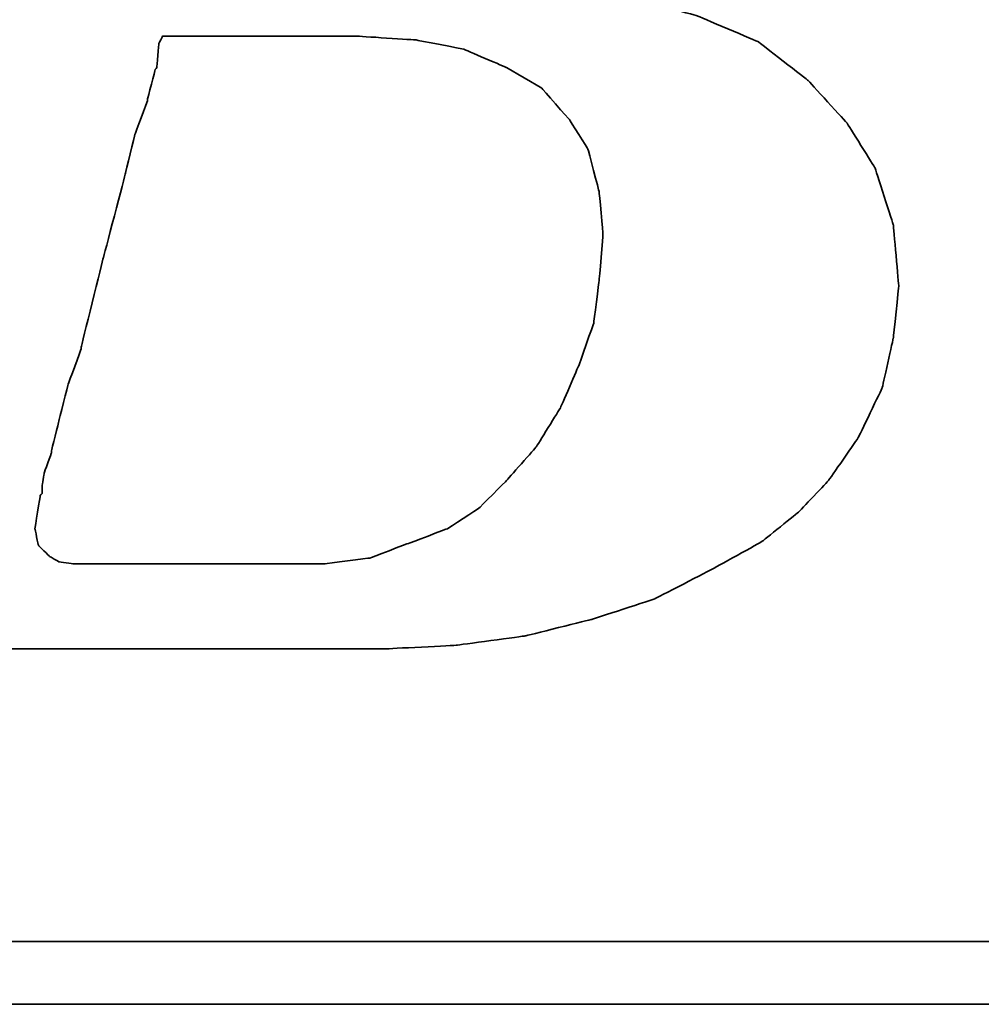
# Model space of a CAD drawing. Header units: millimetres. Extents: x -12 to 868, y 237 to 539.
# Tile 28 of 54: x 697.23 to 700.64, y 303.51 to 307. Entities that reach past the tile are written whole.
import ezdxf

# ---------------------------------------------------------------- set-up
doc = ezdxf.new("R2010")
doc.units = ezdxf.units.MM
doc.header["$LTSCALE"] = 0.15
doc.layers.add('DIM', color=4, linetype='CONTINUOUS')
doc.layers.add('layer 1', color=7, linetype='CONTINUOUS')

# ---------------------------------------------------------------- blocks, each defined once
blk = doc.blocks.new('TBI MOTION logo(完整正式版)')
at = {"layer": 'layer 1', "color": 22, "lineweight": 35}
for points, knots in [([(-64.65375, -6.86375), (-64.65375, -6.86375), (-64.84375, -7.29625), (-64.84375, -7.29625), (-64.84375, -7.29625), (-64.84375, -7.29625), (-64.86875, -7.34375), (-64.86875, -7.34375), (-64.86875, -7.34375), (-64.86875, -7.34375), (-64.86875, -7.36875), (-64.86875, -7.36875), (-64.86875, -7.36875), (-64.86875, -7.36875), (-65.15375, -7.65375), (-65.15375, -7.65375), (-65.15375, -7.65375), (-65.15375, -7.65375), (-65.17875, -7.65375), (-65.17875, -7.65375), (-65.17875, -7.65375), (-65.17875, -7.65375), (-65.20375, -7.67875), (-65.20375, -7.67875), (-65.20375, -7.67875), (-65.20375, -7.67875), (-65.58875, -7.87125), (-65.58875, -7.87125), (-65.58875, -7.87125), (-65.58875, -7.87125), (-65.63375, -7.87125), (-65.63375, -7.87125), (-65.63375, -7.87125), (-65.63375, -7.87125), (-65.65875, -7.89375), (-65.65875, -7.89375), (-65.65875, -7.89375), (-65.65875, -7.89375), (-66.09375, -7.94375), (-66.09375, -7.94375), (-66.09375, -7.94375), (-66.09375, -7.94375), (-66.11375, -7.94375), (-66.11375, -7.94375), (-66.11375, -7.94375), (-66.11375, -7.94375), (-66.16375, -7.94375), (-66.16375, -7.94375), (-66.16375, -7.94375), (-66.16375, -7.94375), (-66.30875, -7.94375), (-66.30875, -7.94375), (-66.30875, -7.94375), (-66.30875, -7.94375), (-66.69375, -7.94375), (-66.69375, -7.94375), (-66.69375, -7.94375), (-66.69375, -7.94375), (-67.07375, -7.94375), (-67.07375, -7.94375), (-67.07375, -7.94375), (-67.07375, -7.94375), (-67.12375, -7.94375), (-67.12375, -7.94375), (-67.12375, -7.94375), (-67.12375, -7.94375), (-67.12375, -7.96625), (-67.12375, -7.96625), (-67.12375, -7.96625), (-67.12375, -7.96625), (-67.14875, -7.99125), (-67.14875, -7.99125), (-67.14875, -7.99125), (-67.14875, -7.99125), (-67.24375, -8.34875), (-67.24375, -8.34875), (-67.24375, -8.34875), (-67.24375, -8.34875), (-67.31375, -8.68625), (-67.31375, -8.68625), (-67.31375, -8.68625), (-67.31375, -8.68625), (-67.26875, -8.68625), (-67.26875, -8.68625), (-67.26875, -8.68625), (-67.26875, -8.68625), (-67.07375, -8.68625), (-67.07375, -8.68625), (-67.07375, -8.68625), (-67.07375, -8.68625), (-66.54875, -8.68625), (-66.54875, -8.68625), (-66.54875, -8.68625), (-66.54875, -8.68625), (-65.82625, -8.68625), (-65.82625, -8.68625), (-65.82625, -8.68625), (-65.82625, -8.68625), (-65.01375, -8.68625), (-65.01375, -8.68625), (-65.01375, -8.68625), (-65.01375, -8.68625), (-64.05375, -8.68625), (-64.05375, -8.68625), (-64.05375, -8.68625), (-64.05375, -8.68625), (-62.08375, -8.68625), (-62.08375, -8.68625), (-62.08375, -8.68625), (-62.08375, -8.68625), (-60.06875, -8.68625), (-60.06875, -8.68625), (-60.06875, -8.68625), (-60.06875, -8.68625), (-59.10875, -8.68625), (-59.10875, -8.68625), (-59.10875, -8.68625), (-59.10875, -8.68625), (-58.29375, -8.68625), (-58.29375, -8.68625), (-58.29375, -8.68625), (-58.29375, -8.68625), (-57.57375, -8.68625), (-57.57375, -8.68625), (-57.57375, -8.68625), (-57.57375, -8.68625), (-57.04875, -8.68625), (-57.04875, -8.68625), (-57.04875, -8.68625), (-57.04875, -8.68625), (-56.85375, -8.68625), (-56.85375, -8.68625), (-56.85375, -8.68625), (-56.85375, -8.68625), (-56.70875, -8.68625), (-56.70875, -8.68625), (-56.70875, -8.68625), (-56.70875, -8.68625), (-56.61375, -8.68625), (-56.61375, -8.68625), (-56.61375, -8.68625), (-56.61375, -8.68625), (-56.56875, -8.68625), (-56.56875, -8.68625), (-56.56875, -8.68625), (-56.56875, -8.68625), (-55.65375, -8.63875), (-55.65375, -8.63875), (-55.65375, -8.63875), (-55.65375, -8.63875), (-54.76875, -8.51875), (-54.76875, -8.51875), (-54.76875, -8.51875), (-54.76875, -8.51875), (-53.90375, -8.30375), (-53.90375, -8.30375), (-53.90375, -8.30375), (-53.90375, -8.30375), (-53.08875, -8.03875), (-53.08875, -8.03875), (-53.08875, -8.03875), (-53.08875, -8.03875), (-52.34375, -7.65375), (-52.34375, -7.65375), (-52.34375, -7.65375), (-52.34375, -7.65375), (-51.69875, -7.29625), (-51.69875, -7.29625), (-51.69875, -7.29625), (-51.69875, -7.29625), (-51.21875, -6.91125), (-51.21875, -6.91125), (-51.21875, -6.91125), (-51.21875, -6.91125), (-50.83375, -6.50375), (-50.83375, -6.50375), (-50.83375, -6.50375), (-50.83375, -6.50375), (-50.44875, -5.94875), (-50.44875, -5.94875), (-50.44875, -5.94875), (-50.44875, -5.94875), (-50.13875, -5.30375), (-50.13875, -5.30375), (-50.13875, -5.30375), (-50.13875, -5.30375), (-49.99375, -4.65375), (-49.99375, -4.65375), (-49.99375, -4.65375), (-49.99375, -4.65375), (-49.92375, -3.98375), (-49.92375, -3.98375), (-49.92375, -3.98375), (-49.92375, -3.98375), (-49.99375, -3.19374), (-49.99375, -3.19374), (-49.99375, -3.19374), (-49.99375, -3.19374), (-50.23374, -2.44874), (-50.23374, -2.44874), (-50.23374, -2.44874), (-50.23374, -2.44874), (-50.59375, -1.87374), (-50.59375, -1.87374), (-50.59375, -1.87374), (-50.59375, -1.87374), (-51.09875, -1.31874), (-51.09875, -1.31874), (-51.09875, -1.31874), (-51.09875, -1.31874), (-51.74375, -0.81875), (-51.74375, -0.81875), (-51.74375, -0.81875), (-51.74375, -0.81875), (-52.53875, -0.48125), (-52.53875, -0.48125), (-52.53875, -0.48125), (-52.53875, -0.48125), (-53.47375, -0.21875), (-53.47375, -0.21875), (-53.47375, -0.21875), (-53.47375, -0.21875), (-54.52875, -0.04874), (-54.52875, -0.04874), (-54.52875, -0.04874), (-54.52875, -0.04874), (-55.65375, 0.12125), (-55.65375, 0.12125), (-55.65375, 0.12125), (-55.65375, 0.12125), (-54.50375, 0.28624), (-54.50375, 0.28624), (-54.50375, 0.28624), (-54.50375, 0.28624), (-53.83375, 0.38124), (-53.83375, 0.38124), (-53.83375, 0.38124), (-53.83375, 0.38124), (-53.18375, 0.50125), (-53.18375, 0.50125), (-53.18375, 0.50125), (-53.18375, 0.50125), (-52.55875, 0.66874), (-52.55875, 0.66874), (-52.55875, 0.66874), (-52.55875, 0.66874), (-52.03375, 0.86124), (-52.03375, 0.86124), (-52.03375, 0.86124), (-52.03375, 0.86124), (-51.50374, 1.03124), (-51.50374, 1.03124), (-51.50374, 1.03124), (-51.50374, 1.03124), (-51.09875, 1.27125), (-51.09875, 1.27125), (-51.09875, 1.27125), (-51.09875, 1.27125), (-50.71375, 1.48624), (-50.71375, 1.48624), (-50.71375, 1.48624), (-50.71375, 1.48624), (-50.37625, 1.77625), (-50.37625, 1.77625), (-50.37625, 1.77625), (-50.37625, 1.77625), (-49.82375, 2.37625), (-49.82375, 2.37625), (-49.82375, 2.37625), (-49.82375, 2.37625), (-49.41875, 2.99625), (-49.41875, 2.99625), (-49.41875, 2.99625), (-49.41875, 2.99625), (-49.22375, 3.76625), (-49.22375, 3.76625), (-49.22375, 3.76625), (-49.22375, 3.76625), (-49.15375, 4.50874), (-49.15375, 4.50874), (-49.15375, 4.50874), (-49.15375, 4.50874), (-49.20375, 5.25125), (-49.20375, 5.25125), (-49.20375, 5.25125), (-49.20375, 5.25125), (-49.41875, 5.92625), (-49.41875, 5.92625), (-49.41875, 5.92625), (-49.41875, 5.92625), (-49.77875, 6.47625), (-49.77875, 6.47625), (-49.77875, 6.47625), (-49.77875, 6.47625), (-50.33125, 7.02624), (-50.33125, 7.02624), (-50.33125, 7.02624), (-50.33125, 7.02624), (-51.00125, 7.43625), (-51.00125, 7.43625), (-51.00125, 7.43625), (-51.00125, 7.43625), (-51.79375, 7.72625), (-51.79375, 7.72625), (-51.79375, 7.72625), (-51.79375, 7.72625), (-52.72875, 7.89124), (-52.72875, 7.89124), (-52.72875, 7.89124), (-52.72875, 7.89124), (-53.83375, 7.98625), (-53.83375, 7.98625), (-53.83375, 7.98625), (-53.83375, 7.98625), (-53.92875, 7.98625), (-53.92875, 7.98625), (-53.92875, 7.98625), (-53.92875, 7.98625), (-54.26375, 7.98625), (-54.26375, 7.98625), (-54.26375, 7.98625), (-54.26375, 7.98625), (-54.74375, 7.98625), (-54.74375, 7.98625), (-54.74375, 7.98625), (-54.74375, 7.98625), (-55.36875, 7.98625), (-55.36875, 7.98625), (-55.36875, 7.98625), (-55.36875, 7.98625), (-56.13375, 7.98625), (-56.13375, 7.98625), (-56.13375, 7.98625), (-56.13375, 7.98625), (-56.94875, 7.98625), (-56.94875, 7.98625), (-56.94875, 7.98625), (-56.94875, 7.98625), (-58.77625, 7.98625), (-58.77625, 7.98625), (-58.77625, 7.98625), (-58.77625, 7.98625), (-60.59875, 7.98625), (-60.59875, 7.98625), (-60.59875, 7.98625), (-60.59875, 7.98625), (-61.41375, 7.98625), (-61.41375, 7.98625), (-61.41375, 7.98625), (-61.41375, 7.98625), (-62.17875, 7.98625), (-62.17875, 7.98625), (-62.17875, 7.98625), (-62.17875, 7.98625), (-62.80375, 7.98625), (-62.80375, 7.98625), (-62.80375, 7.98625), (-62.80375, 7.98625), (-63.30625, 7.98625), (-63.30625, 7.98625), (-63.30625, 7.98625), (-63.30625, 7.98625), (-63.57375, 7.98625), (-63.57375, 7.98625), (-63.57375, 7.98625), (-63.57375, 7.98625), (-63.57375, 7.96375), (-63.57375, 7.96375), (-63.57375, 7.96375), (-63.57375, 7.96375), (-63.59875, 7.94125), (-63.59875, 7.94125), (-63.59875, 7.94125), (-63.59875, 7.94125), (-63.69375, 7.55625), (-63.69375, 7.55625), (-63.69375, 7.55625), (-63.69375, 7.55625), (-63.76375, 7.24624), (-63.76375, 7.24624), (-63.76375, 7.24624), (-63.76375, 7.24624), (-63.23875, 7.24624), (-63.23875, 7.24624), (-63.23875, 7.24624), (-63.23875, 7.24624), (-62.75875, 7.24624), (-62.75875, 7.24624), (-62.75875, 7.24624), (-62.75875, 7.24624), (-62.61125, 7.24624), (-62.61125, 7.24624), (-62.61125, 7.24624), (-62.61125, 7.24624), (-62.56625, 7.24624), (-62.56625, 7.24624), (-62.56625, 7.24624), (-62.56625, 7.24624), (-62.22875, 7.24624), (-62.22875, 7.24624), (-62.22875, 7.24624), (-62.22875, 7.24624), (-62.20375, 7.24624), (-62.20375, 7.24624), (-62.20375, 7.24624), (-62.20375, 7.24624), (-62.17875, 7.21875), (-62.17875, 7.21875), (-62.17875, 7.21875), (-62.17875, 7.21875), (-61.96375, 7.17125), (-61.96375, 7.17125), (-61.96375, 7.17125), (-61.96375, 7.17125), (-61.72375, 7.12624), (-61.72375, 7.12624), (-61.72375, 7.12624), (-61.72375, 7.12624), (-61.70375, 7.12624), (-61.70375, 7.12624), (-61.70375, 7.12624), (-61.70375, 7.12624), (-61.55875, 7.07624), (-61.55875, 7.07624), (-61.55875, 7.07624), (-61.55875, 7.07624), (-61.50875, 7.07624), (-61.50875, 7.07624), (-61.50875, 7.07624), (-61.50875, 7.07624), (-61.48375, 7.02624), (-61.48375, 7.02624), (-61.48375, 7.02624), (-61.48375, 7.02624), (-61.31875, 6.83375), (-61.31875, 6.83375), (-61.31875, 6.83375), (-61.31875, 6.83375), (-61.29375, 6.81125), (-61.29375, 6.81125), (-61.29375, 6.81125), (-61.29375, 6.81125), (-61.29375, 6.78625), (-61.29375, 6.78625), (-61.29375, 6.78625), (-61.29375, 6.78625), (-61.19875, 6.50124), (-61.19875, 6.50124), (-61.19875, 6.50124), (-61.19875, 6.50124), (-61.17375, 6.45124), (-61.17375, 6.45124), (-61.17375, 6.45124), (-61.17375, 6.45124), (-61.19875, 6.40625), (-61.19875, 6.40625), (-61.19875, 6.40625), (-61.19875, 6.40625), (-61.26875, 5.99624), (-61.26875, 5.99624), (-61.26875, 5.99624), (-61.26875, 5.99624), (-61.26875, 5.85125), (-61.26875, 5.85125), (-61.26875, 5.85125), (-61.26875, 5.85125), (-61.26875, 5.82625), (-61.26875, 5.82625), (-61.26875, 5.82625), (-61.26875, 5.82625), (-61.29375, 5.80625), (-61.29375, 5.80625), (-61.29375, 5.80625), (-61.29375, 5.80625), (-61.34125, 5.66125), (-61.34125, 5.66125), (-61.34125, 5.66125), (-61.34125, 5.66125), (-61.41375, 5.44625), (-61.41375, 5.44625), (-61.41375, 5.44625), (-61.41375, 5.44625), (-61.48375, 5.15625), (-61.48375, 5.15625), (-61.48375, 5.15625), (-61.48375, 5.15625), (-61.58375, 4.82124), (-61.58375, 4.82124), (-61.58375, 4.82124), (-61.58375, 4.82124), (-61.79875, 4.00375), (-61.79875, 4.00375), (-61.79875, 4.00375), (-61.79875, 4.00375), (-62.05875, 2.99625), (-62.05875, 2.99625), (-62.05875, 2.99625), (-62.05875, 2.99625), (-62.34875, 1.91625), (-62.34875, 1.91625), (-62.34875, 1.91625), (-62.34875, 1.91625), (-62.97375, -0.41124), (-62.97375, -0.41124), (-62.97375, -0.41124), (-62.97375, -0.41124), (-63.59875, -2.75875), (-63.59875, -2.75875), (-63.59875, -2.75875), (-63.59875, -2.75875), (-63.88375, -3.86374), (-63.88375, -3.86374), (-63.88375, -3.86374), (-63.88375, -3.86374), (-64.14875, -4.82374), (-64.14875, -4.82374), (-64.14875, -4.82374), (-64.14875, -4.82374), (-64.36375, -5.64125), (-64.36375, -5.64125), (-64.36375, -5.64125), (-64.36375, -5.64125), (-64.43625, -5.97625), (-64.43625, -5.97625), (-64.43625, -5.97625), (-64.43625, -5.97625), (-64.50875, -6.28625), (-64.50875, -6.28625), (-64.50875, -6.28625), (-64.50875, -6.28625), (-64.50875, -6.30875), (-64.50875, -6.30875), (-64.50875, -6.30875), (-64.50875, -6.30875), (-64.57875, -6.50375), (-64.57875, -6.50375), (-64.57875, -6.50375), (-64.57875, -6.50375), (-64.62875, -6.69625), (-64.62875, -6.69625), (-64.62875, -6.69625), (-64.62875, -6.69625), (-64.62875, -6.76875), (-64.62875, -6.76875), (-64.62875, -6.76875), (-64.62875, -6.76875), (-64.62875, -6.81375), (-64.62875, -6.81375), (-64.62875, -6.81375), (-64.62875, -6.81375), (-64.62875, -6.83875), (-64.62875, -6.83875), (-64.62875, -6.83875), (-64.62875, -6.83875), (-64.65375, -6.86375), (-64.65375, -6.86375)], [0, 0, 0, 0, 0.00719424, 0.00719424, 0.00719424, 0.00719425, 0.01438849, 0.01438849, 0.01438849, 0.0143885, 0.02158273, 0.02158273, 0.02158273, 0.02158274, 0.02877698, 0.02877698, 0.02877698, 0.02877699, 0.03597122, 0.03597122, 0.03597122, 0.03597123, 0.04316547, 0.04316547, 0.04316547, 0.04316548, 0.05035971, 0.05035971, 0.05035971, 0.05035972, 0.05755396, 0.05755396, 0.05755396, 0.05755397, 0.0647482, 0.0647482, 0.0647482, 0.06474821, 0.07194245, 0.07194245, 0.07194245, 0.07194246, 0.07913669, 0.07913669, 0.07913669, 0.0791367, 0.08633094, 0.08633094, 0.08633094, 0.08633095, 0.09352518, 0.09352518, 0.09352518, 0.09352519, 0.10071942, 0.10071942, 0.10071942, 0.10071943, 0.10791367, 0.10791367, 0.10791367, 0.10791368, 0.11510791, 0.11510791, 0.11510791, 0.11510792, 0.12230216, 0.12230216, 0.12230216, 0.12230217, 0.1294964, 0.1294964, 0.1294964, 0.12949641, 0.13669065, 0.13669065, 0.13669065, 0.13669066, 0.14388489, 0.14388489, 0.14388489, 0.1438849, 0.15107914, 0.15107914, 0.15107914, 0.15107915, 0.15827338, 0.15827338, 0.15827338, 0.15827339, 0.16546763, 0.16546763, 0.16546763, 0.16546764, 0.17266187, 0.17266187, 0.17266187, 0.17266188, 0.17985612, 0.17985612, 0.17985612, 0.17985613, 0.18705036, 0.18705036, 0.18705036, 0.18705037, 0.1942446, 0.1942446, 0.1942446, 0.19424461, 0.20143885, 0.20143885, 0.20143885, 0.20143886, 0.20863309, 0.20863309, 0.20863309, 0.2086331, 0.21582734, 0.21582734, 0.21582734, 0.21582735, 0.22302158, 0.22302158, 0.22302158, 0.22302159, 0.23021583, 0.23021583, 0.23021583, 0.23021584, 0.23741007, 0.23741007, 0.23741007, 0.23741008, 0.24460432, 0.24460432, 0.24460432, 0.24460433, 0.25179856, 0.25179856, 0.25179856, 0.25179857, 0.25899281, 0.25899281, 0.25899281, 0.25899282, 0.26618705, 0.26618705, 0.26618705, 0.26618706, 0.27338129, 0.27338129, 0.27338129, 0.2733813, 0.28057554, 0.28057554, 0.28057554, 0.28057555, 0.28776978, 0.28776978, 0.28776978, 0.28776979, 0.29496403, 0.29496403, 0.29496403, 0.29496404, 0.30215827, 0.30215827, 0.30215827, 0.30215828, 0.30935252, 0.30935252, 0.30935252, 0.30935253, 0.31654676, 0.31654676, 0.31654676, 0.31654677, 0.32374101, 0.32374101, 0.32374101, 0.32374102, 0.33093525, 0.33093525, 0.33093525, 0.33093526, 0.3381295, 0.3381295, 0.3381295, 0.33812951, 0.34532374, 0.34532374, 0.34532374, 0.34532375, 0.35251799, 0.35251799, 0.35251799, 0.352518, 0.35971223, 0.35971223, 0.35971223, 0.35971224, 0.36690647, 0.36690647, 0.36690647, 0.36690648, 0.37410072, 0.37410072, 0.37410072, 0.37410073, 0.38129496, 0.38129496, 0.38129496, 0.38129497, 0.38848921, 0.38848921, 0.38848921, 0.38848922, 0.39568345, 0.39568345, 0.39568345, 0.39568346, 0.4028777, 0.4028777, 0.4028777, 0.40287771, 0.41007194, 0.41007194, 0.41007194, 0.41007195, 0.41726619, 0.41726619, 0.41726619, 0.4172662, 0.42446043, 0.42446043, 0.42446043, 0.42446044, 0.43165468, 0.43165468, 0.43165468, 0.43165469, 0.43884892, 0.43884892, 0.43884892, 0.43884893, 0.44604317, 0.44604317, 0.44604317, 0.44604318, 0.45323741, 0.45323741, 0.45323741, 0.45323742, 0.46043165, 0.46043165, 0.46043165, 0.46043166, 0.4676259, 0.4676259, 0.4676259, 0.46762591, 0.47482014, 0.47482014, 0.47482014, 0.47482015, 0.48201439, 0.48201439, 0.48201439, 0.4820144, 0.48920863, 0.48920863, 0.48920863, 0.48920864, 0.49640288, 0.49640288, 0.49640288, 0.49640289, 0.50359712, 0.50359712, 0.50359712, 0.50359713, 0.51079137, 0.51079137, 0.51079137, 0.51079138, 0.51798561, 0.51798561, 0.51798561, 0.51798562, 0.52517986, 0.52517986, 0.52517986, 0.52517987, 0.5323741, 0.5323741, 0.5323741, 0.53237411, 0.53956835, 0.53956835, 0.53956835, 0.53956836, 0.54676259, 0.54676259, 0.54676259, 0.5467626, 0.55395683, 0.55395683, 0.55395683, 0.55395684, 0.56115108, 0.56115108, 0.56115108, 0.56115109, 0.56834532, 0.56834532, 0.56834532, 0.56834533, 0.57553957, 0.57553957, 0.57553957, 0.57553958, 0.58273381, 0.58273381, 0.58273381, 0.58273382, 0.58992806, 0.58992806, 0.58992806, 0.58992807, 0.5971223, 0.5971223, 0.5971223, 0.59712231, 0.60431655, 0.60431655, 0.60431655, 0.60431656, 0.61151079, 0.61151079, 0.61151079, 0.6115108, 0.61870504, 0.61870504, 0.61870504, 0.61870505, 0.62589928, 0.62589928, 0.62589928, 0.62589929, 0.63309353, 0.63309353, 0.63309353, 0.63309354, 0.64028777, 0.64028777, 0.64028777, 0.64028778, 0.64748201, 0.64748201, 0.64748201, 0.64748202, 0.65467626, 0.65467626, 0.65467626, 0.65467627, 0.6618705, 0.6618705, 0.6618705, 0.66187051, 0.66906475, 0.66906475, 0.66906475, 0.66906476, 0.67625899, 0.67625899, 0.67625899, 0.676259, 0.68345324, 0.68345324, 0.68345324, 0.68345325, 0.69064748, 0.69064748, 0.69064748, 0.69064749, 0.69784173, 0.69784173, 0.69784173, 0.69784174, 0.70503597, 0.70503597, 0.70503597, 0.70503598, 0.71223022, 0.71223022, 0.71223022, 0.71223023, 0.71942446, 0.71942446, 0.71942446, 0.71942447, 0.72661871, 0.72661871, 0.72661871, 0.72661872, 0.73381295, 0.73381295, 0.73381295, 0.73381296, 0.74100719, 0.74100719, 0.74100719, 0.7410072, 0.74820144, 0.74820144, 0.74820144, 0.74820145, 0.75539568, 0.75539568, 0.75539568, 0.75539569, 0.76258993, 0.76258993, 0.76258993, 0.76258994, 0.76978417, 0.76978417, 0.76978417, 0.76978418, 0.77697842, 0.77697842, 0.77697842, 0.77697843, 0.78417266, 0.78417266, 0.78417266, 0.78417267, 0.79136691, 0.79136691, 0.79136691, 0.79136692, 0.79856115, 0.79856115, 0.79856115, 0.79856116, 0.8057554, 0.8057554, 0.8057554, 0.80575541, 0.81294964, 0.81294964, 0.81294964, 0.81294965, 0.82014388, 0.82014388, 0.82014388, 0.82014389, 0.82733813, 0.82733813, 0.82733813, 0.82733814, 0.83453237, 0.83453237, 0.83453237, 0.83453238, 0.84172662, 0.84172662, 0.84172662, 0.84172663, 0.84892086, 0.84892086, 0.84892086, 0.84892087, 0.85611511, 0.85611511, 0.85611511, 0.85611512, 0.86330935, 0.86330935, 0.86330935, 0.86330936, 0.8705036, 0.8705036, 0.8705036, 0.87050361, 0.87769784, 0.87769784, 0.87769784, 0.87769785, 0.88489209, 0.88489209, 0.88489209, 0.8848921, 0.89208633, 0.89208633, 0.89208633, 0.89208634, 0.89928058, 0.89928058, 0.89928058, 0.89928059, 0.90647482, 0.90647482, 0.90647482, 0.90647483, 0.91366906, 0.91366906, 0.91366906, 0.91366907, 0.92086331, 0.92086331, 0.92086331, 0.92086332, 0.92805755, 0.92805755, 0.92805755, 0.92805756, 0.9352518, 0.9352518, 0.9352518, 0.93525181, 0.94244604, 0.94244604, 0.94244604, 0.94244605, 0.94964029, 0.94964029, 0.94964029, 0.9496403, 0.95683453, 0.95683453, 0.95683453, 0.95683454, 0.96402878, 0.96402878, 0.96402878, 0.96402879, 0.97122302, 0.97122302, 0.97122302, 0.97122303, 0.97841727, 0.97841727, 0.97841727, 0.97841728, 0.98561151, 0.98561151, 0.98561151, 0.98561152, 0.99280576, 0.99280576, 0.99280576, 0.99280577, 1, 1, 1, 1]), ([(-61.03125, -6.57375), (-61.03125, -6.57375), (-61.03125, -6.67125), (-61.03125, -6.67125), (-61.03125, -6.67125), (-61.03125, -6.67125), (-61.05375, -6.69625), (-61.05375, -6.69625), (-61.05375, -6.69625), (-61.05375, -6.69625), (-61.12375, -7.12875), (-61.12375, -7.12875), (-61.12375, -7.12875), (-61.12375, -7.12875), (-61.07875, -7.34375), (-61.07875, -7.34375), (-61.07875, -7.34375), (-61.07875, -7.34375), (-60.93375, -7.48875), (-60.93375, -7.48875), (-60.93375, -7.48875), (-60.93375, -7.48875), (-60.81375, -7.55625), (-60.81375, -7.55625), (-60.81375, -7.55625), (-60.81375, -7.55625), (-60.62375, -7.58375), (-60.62375, -7.58375), (-60.62375, -7.58375), (-60.62375, -7.58375), (-60.30875, -7.58375), (-60.30875, -7.58375), (-60.30875, -7.58375), (-60.30875, -7.58375), (-59.97375, -7.58375), (-59.97375, -7.58375), (-59.97375, -7.58375), (-59.97375, -7.58375), (-59.87875, -7.58375), (-59.87875, -7.58375), (-59.87875, -7.58375), (-59.87875, -7.58375), (-59.63625, -7.58375), (-59.63625, -7.58375), (-59.63625, -7.58375), (-59.63625, -7.58375), (-58.96875, -7.58375), (-58.96875, -7.58375), (-58.96875, -7.58375), (-58.96875, -7.58375), (-58.29375, -7.58375), (-58.29375, -7.58375), (-58.29375, -7.58375), (-58.29375, -7.58375), (-58.05375, -7.58375), (-58.05375, -7.58375), (-58.05375, -7.58375), (-58.05375, -7.58375), (-57.98375, -7.58375), (-57.98375, -7.58375), (-57.98375, -7.58375), (-57.98375, -7.58375), (-57.35875, -7.58375), (-57.35875, -7.58375), (-57.35875, -7.58375), (-57.35875, -7.58375), (-56.78375, -7.50875), (-56.78375, -7.50875), (-56.78375, -7.50875), (-56.78375, -7.50875), (-56.27875, -7.31875), (-56.27875, -7.31875), (-56.27875, -7.31875), (-56.27875, -7.31875), (-55.77375, -7.12875), (-55.77375, -7.12875), (-55.77375, -7.12875), (-55.77375, -7.12875), (-55.36875, -6.86375), (-55.36875, -6.86375), (-55.36875, -6.86375), (-55.36875, -6.86375), (-55.00875, -6.50375), (-55.00875, -6.50375), (-55.00875, -6.50375), (-55.00875, -6.50375), (-54.62375, -6.06875), (-54.62375, -6.06875), (-54.62375, -6.06875), (-54.62375, -6.06875), (-54.31375, -5.56875), (-54.31375, -5.56875), (-54.31375, -5.56875), (-54.31375, -5.56875), (-54.07375, -5.01625), (-54.07375, -5.01625), (-54.07375, -5.01625), (-54.07375, -5.01625), (-53.87875, -4.46374), (-53.87875, -4.46374), (-53.87875, -4.46374), (-53.87875, -4.46374), (-53.80875, -3.91375), (-53.80875, -3.91375), (-53.80875, -3.91375), (-53.80875, -3.91375), (-53.75875, -3.31375), (-53.75875, -3.31375), (-53.75875, -3.31375), (-53.75875, -3.31375), (-53.80875, -2.75875), (-53.80875, -2.75875), (-53.80875, -2.75875), (-53.80875, -2.75875), (-53.95375, -2.20875), (-53.95375, -2.20875), (-53.95375, -2.20875), (-53.95375, -2.20875), (-54.19375, -1.82625), (-54.19375, -1.82625), (-54.19375, -1.82625), (-54.19375, -1.82625), (-54.55375, -1.41875), (-54.55375, -1.41875), (-54.55375, -1.41875), (-54.55375, -1.41875), (-55.00875, -1.15125), (-55.00875, -1.15125), (-55.00875, -1.15125), (-55.00875, -1.15125), (-55.56125, -0.91375), (-55.56125, -0.91375), (-55.56125, -0.91375), (-55.56125, -0.91375), (-56.18125, -0.79375), (-56.18125, -0.79375), (-56.18125, -0.79375), (-56.18125, -0.79375), (-56.94875, -0.74374), (-56.94875, -0.74374), (-56.94875, -0.74374), (-56.94875, -0.74374), (-56.99875, -0.74374), (-56.99875, -0.74374), (-56.99875, -0.74374), (-56.99875, -0.74374), (-57.09375, -0.74374), (-57.09375, -0.74374), (-57.09375, -0.74374), (-57.09375, -0.74374), (-57.38375, -0.74374), (-57.38375, -0.74374), (-57.38375, -0.74374), (-57.38375, -0.74374), (-57.76875, -0.74374), (-57.76875, -0.74374), (-57.76875, -0.74374), (-57.76875, -0.74374), (-58.24625, -0.74374), (-58.24625, -0.74374), (-58.24625, -0.74374), (-58.24625, -0.74374), (-58.72875, -0.74374), (-58.72875, -0.74374), (-58.72875, -0.74374), (-58.72875, -0.74374), (-59.20875, -0.74374), (-59.20875, -0.74374), (-59.20875, -0.74374), (-59.20875, -0.74374), (-59.46875, -0.74374), (-59.46875, -0.74374), (-59.46875, -0.74374), (-59.46875, -0.74374), (-59.51625, -0.83875), (-59.51625, -0.83875), (-59.51625, -0.83875), (-59.51625, -0.83875), (-59.54375, -1.15125), (-59.54375, -1.15125), (-59.54375, -1.15125), (-59.54375, -1.15125), (-59.56375, -1.17874), (-59.56375, -1.17874), (-59.56375, -1.17874), (-59.56375, -1.17874), (-59.66375, -1.55875), (-59.66375, -1.55875), (-59.66375, -1.55875), (-59.66375, -1.55875), (-59.66375, -1.58375), (-59.66375, -1.58375), (-59.66375, -1.58375), (-59.66375, -1.58375), (-59.82875, -2.01874), (-59.82875, -2.01874), (-59.82875, -2.01874), (-59.82875, -2.01874), (-59.94875, -2.52125), (-59.94875, -2.52125), (-59.94875, -2.52125), (-59.94875, -2.52125), (-60.23875, -3.62375), (-60.23875, -3.62375), (-60.23875, -3.62375), (-60.23875, -3.62375), (-60.52375, -4.77624), (-60.52375, -4.77624), (-60.52375, -4.77624), (-60.52375, -4.77624), (-60.52375, -4.79874), (-60.52375, -4.79874), (-60.52375, -4.79874), (-60.52375, -4.79874), (-60.69125, -5.25375), (-60.69125, -5.25375), (-60.69125, -5.25375), (-60.69125, -5.25375), (-60.81375, -5.73625), (-60.81375, -5.73625), (-60.81375, -5.73625), (-60.81375, -5.73625), (-60.90875, -6.11875), (-60.90875, -6.11875), (-60.90875, -6.11875), (-60.90875, -6.11875), (-60.90875, -6.14375), (-60.90875, -6.14375), (-60.90875, -6.14375), (-60.90875, -6.14375), (-61.00375, -6.40875), (-61.00375, -6.40875), (-61.00375, -6.40875), (-61.00375, -6.40875), (-61.03125, -6.57375), (-61.03125, -6.57375)], [0, 0, 0, 0, 0.01694915, 0.01694915, 0.01694915, 0.01694916, 0.03389831, 0.03389831, 0.03389831, 0.03389832, 0.05084746, 0.05084746, 0.05084746, 0.05084747, 0.06779661, 0.06779661, 0.06779661, 0.06779662, 0.08474576, 0.08474576, 0.08474576, 0.08474577, 0.10169492, 0.10169492, 0.10169492, 0.10169493, 0.11864407, 0.11864407, 0.11864407, 0.11864408, 0.13559322, 0.13559322, 0.13559322, 0.13559323, 0.15254237, 0.15254237, 0.15254237, 0.15254238, 0.16949153, 0.16949153, 0.16949153, 0.16949154, 0.18644068, 0.18644068, 0.18644068, 0.18644069, 0.20338983, 0.20338983, 0.20338983, 0.20338984, 0.22033898, 0.22033898, 0.22033898, 0.22033899, 0.23728814, 0.23728814, 0.23728814, 0.23728815, 0.25423729, 0.25423729, 0.25423729, 0.2542373, 0.27118644, 0.27118644, 0.27118644, 0.27118645, 0.28813559, 0.28813559, 0.28813559, 0.2881356, 0.30508475, 0.30508475, 0.30508475, 0.30508476, 0.3220339, 0.3220339, 0.3220339, 0.32203391, 0.33898305, 0.33898305, 0.33898305, 0.33898306, 0.3559322, 0.3559322, 0.3559322, 0.35593221, 0.37288136, 0.37288136, 0.37288136, 0.37288137, 0.38983051, 0.38983051, 0.38983051, 0.38983052, 0.40677966, 0.40677966, 0.40677966, 0.40677967, 0.42372881, 0.42372881, 0.42372881, 0.42372882, 0.44067797, 0.44067797, 0.44067797, 0.44067798, 0.45762712, 0.45762712, 0.45762712, 0.45762713, 0.47457627, 0.47457627, 0.47457627, 0.47457628, 0.49152542, 0.49152542, 0.49152542, 0.49152543, 0.50847458, 0.50847458, 0.50847458, 0.50847459, 0.52542373, 0.52542373, 0.52542373, 0.52542374, 0.54237288, 0.54237288, 0.54237288, 0.54237289, 0.55932203, 0.55932203, 0.55932203, 0.55932204, 0.57627119, 0.57627119, 0.57627119, 0.5762712, 0.59322034, 0.59322034, 0.59322034, 0.59322035, 0.61016949, 0.61016949, 0.61016949, 0.6101695, 0.62711864, 0.62711864, 0.62711864, 0.62711865, 0.6440678, 0.6440678, 0.6440678, 0.64406781, 0.66101695, 0.66101695, 0.66101695, 0.66101696, 0.6779661, 0.6779661, 0.6779661, 0.67796611, 0.69491525, 0.69491525, 0.69491525, 0.69491526, 0.71186441, 0.71186441, 0.71186441, 0.71186442, 0.72881356, 0.72881356, 0.72881356, 0.72881357, 0.74576271, 0.74576271, 0.74576271, 0.74576272, 0.76271186, 0.76271186, 0.76271186, 0.76271187, 0.77966102, 0.77966102, 0.77966102, 0.77966103, 0.79661017, 0.79661017, 0.79661017, 0.79661018, 0.81355932, 0.81355932, 0.81355932, 0.81355933, 0.83050847, 0.83050847, 0.83050847, 0.83050848, 0.84745763, 0.84745763, 0.84745763, 0.84745764, 0.86440678, 0.86440678, 0.86440678, 0.86440679, 0.88135593, 0.88135593, 0.88135593, 0.88135594, 0.89830508, 0.89830508, 0.89830508, 0.89830509, 0.91525424, 0.91525424, 0.91525424, 0.91525425, 0.93220339, 0.93220339, 0.93220339, 0.9322034, 0.94915254, 0.94915254, 0.94915254, 0.94915255, 0.96610169, 0.96610169, 0.96610169, 0.9661017, 0.98305085, 0.98305085, 0.98305085, 0.98305086, 1, 1, 1, 1]), ([(75.90875, -9.47875), (75.90875, -9.47875), (75.90875, -12.28625), (75.90875, -12.28625), (75.90875, -12.28625), (75.90875, -12.28625), (75.90875, -12.47875), (75.90875, -12.47875), (75.90875, -12.47875), (75.90875, -12.47875), (75.71625, -12.47875), (75.71625, -12.47875), (75.71625, -12.47875), (75.71625, -12.47875), (-88.32875, -12.47875), (-88.32875, -12.47875), (-88.32875, -12.47875), (-88.32875, -12.47875), (-88.32875, -13.29375), (-88.32875, -13.29375), (-88.32875, -13.29375), (-88.32875, -13.29375), (82.89125, -13.29375), (82.89125, -13.29375), (82.89125, -13.29375), (82.89125, -13.29375), (75.90875, -9.47875), (75.90875, -9.47875)], [0, 0, 0, 0, 0.14285714, 0.14285714, 0.14285714, 0.14285715, 0.28571429, 0.28571429, 0.28571429, 0.2857143, 0.42857143, 0.42857143, 0.42857143, 0.42857144, 0.57142857, 0.57142857, 0.57142857, 0.57142858, 0.71428571, 0.71428571, 0.71428571, 0.71428572, 0.85714286, 0.85714286, 0.85714286, 0.85714287, 1, 1, 1, 1])]:
    blk.add_open_spline(points, degree=3, knots=knots, dxfattribs=at)

msp = doc.modelspace()

# ---------------------------------------------------------------- block references
at = {"layer": 'DIM', "color": 7, "xscale": 0.2736514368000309, "yscale": 0.2736514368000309, "zscale": 0.2736514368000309}
msp.add_blockref('TBI MOTION logo(完整正式版)', (714.0138, 307.1502), dxfattribs=at)

doc.saveas('drawing.dxf')
